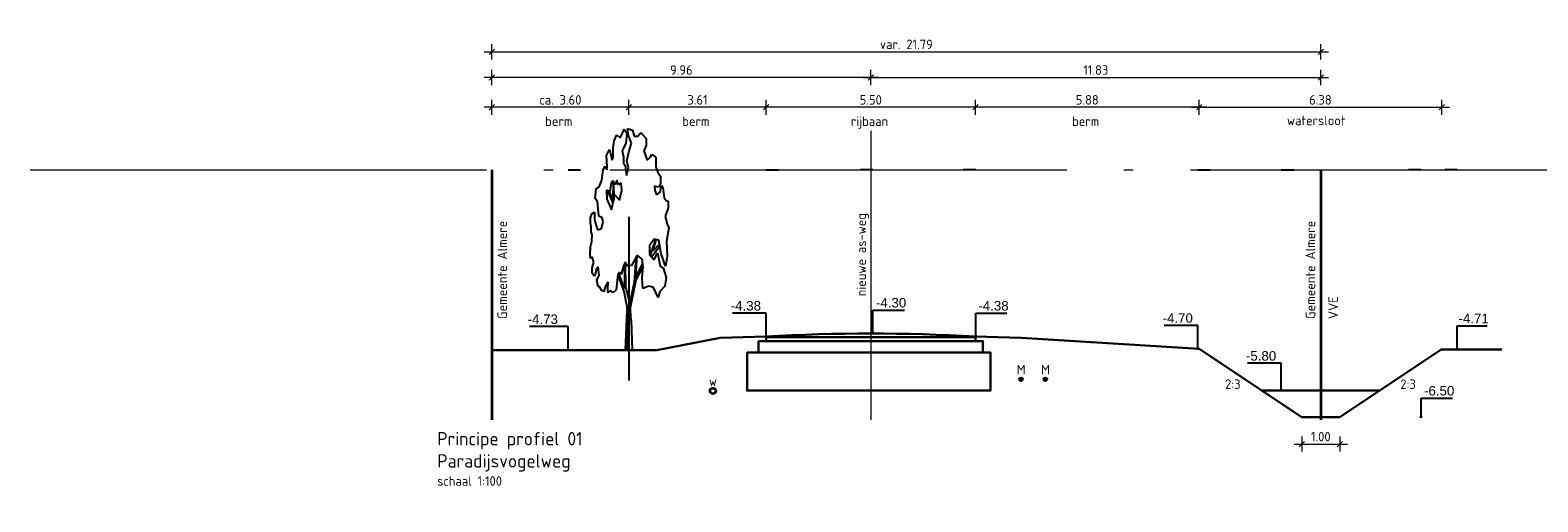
# Model space of a CAD drawing. Header units: metres. Extents: x 149090 to 161988, y 479090 to 487021.
# Tile 43 of 72: x 159003 to 159043, y 484428 to 484440. Entities that reach past the tile are written whole.
import ezdxf

# ---------------------------------------------------------------- set-up
doc = ezdxf.new("R2010")
doc.units = ezdxf.units.M
doc.linetypes.add('AL-NAP_LIJN', pattern=[15.25, 12, -1.5, 0.25, -1.5])
doc.linetypes.add('AM-AS', pattern=[16, 10, -2, 2, -2])
doc.layers.get('0').update_dxf_attribs({"lineweight": 25})
doc.layers.get('Defpoints').update_dxf_attribs({"color": 211, "lineweight": 25})
for name, color, linetype, lineweight in [('N-WE-AM-AS_WEG_GEBIEDSONTSLUITINGSWEG-G', 10, 'AM-AS', 18), ('N-WE-KG-GRENS_PERCEEL-G', 150, 'KG-PERCEEL', 35), ('N-WE-VH-KANTVERHARDING-G', 7, 'Continuous', 30), ('X-XX-AL-M', 7, 'Continuous', 18), ('X-XX-AL-NAP-G', 7, 'AL-NAP_LIJN', 18), ('X-XX-AL-PROFIEL-B-G', 7, 'Continuous', 25), ('X-XX-AL-PROFIEL-N-G', 7, 'Continuous', 35), ('X-XX-AL-T25', 7, 'Continuous', 25), ('X-XX-AL-T35', 7, 'Continuous', 35)]:
    doc.layers.add(name, color=color, linetype=linetype, lineweight=lineweight)
doc.layers.add('N-XX-GW-WATERGANG_WATERLIJN-GD', color=150, linetype='AL-WATERLIJN', lineweight=30, true_color=0x007fff)
doc.styles.add('Civitas Arial', font='arial.ttf')
doc.styles.add('NLCS-ISO-M100-T25', font='NLCS-ISO.ttf')
doc.styles.add('NLCS-ISO-M100-T35', font='NLCS-ISO.ttf')
doc.styles.get("Standard").update_dxf_attribs({"font": 'NLCS-ISO.ttf'})
doc.linetypes.add('AL-WATERLIJN', pattern='A,20,[32,NLCS.shx,S=1.5,R=0,X=0,Y=0],20', length=40)
doc.linetypes.add('KG-PERCEEL', pattern='A,5.5,-2,["P",Standard,S=1.8,R=0,X=-0.5,Y=-0.9],-2,5.5,-2,[5,NLCS.shx,S=0.75,R=0,X=0,Y=0],-2', length=19)
doc.dimstyles.new('Civitas 100 25', dxfattribs={"dimscale": 0.1, "dimtxt": 2.5, "dimasz": 1, "dimexe": 0.18, "dimexo": 0.0625, "dimgap": 1, "dimtad": 1, "dimzin": 0, "dimdsep": 46, "dimtxsty": 'Civitas Arial', "dimblk": 'Civitas-pijlmaat', "dimcen": 0, "dimse1": 1, "dimse2": 1, "dimadec": 0, "dimazin": 0, "dimtfac": 1, "dimtix": 1, "dimtmove": 0, "dimatfit": 0, "dimfxl": 1, "dimtolj": 1, "dimtzin": 0, "dimarcsym": 1})
doc.dimstyles.new('NLCS-M100-T25-SCHRAP-X_L2_H1', dxfattribs={"dimscale": 0.1, "dimtxt": 2.5, "dimasz": 1.4, "dimexe": 2, "dimexo": 2, "dimgap": 0.7, "dimtad": 1, "dimzin": 0, "dimdsep": 46, "dimtxsty": 'NLCS-ISO-M100-T25', "dimblk": 'OBLIQUE', "dimcen": 0, "dimdle": 2, "dimclrd": 256, "dimclre": 256, "dimclrt": 256, "dimadec": 1, "dimazin": 0, "dimtfac": 1, "dimtofl": 0, "dimtmove": 1, "dimatfit": 0, "dimldrblk": 'OBLIQUE', "dimfxl": 2, "dimfxlon": 1, "dimtfill": 1, "dimtfillclr": 254, "dimtolj": 1, "dimtzin": 0, "dimlwd": 18, "dimlwe": 18, "dimarcsym": 0})

# ---------------------------------------------------------------- blocks, each defined once
blk = doc.blocks.new('_Oblique')
at = {"color": 0, "linetype": 'ByBlock', "lineweight": -2}
blk.add_line((-0.5, -0.5), (0.5, 0.5), dxfattribs=at)
blk = doc.blocks.new('*D348')
at = {"layer": 'Defpoints', "color": 0, "transparency": 16777216}
for p in [(159015.419, 484438.987), (159015.419, 484432.209), (159025.379, 484432.209)]:
    blk.add_point(p, dxfattribs=at)
at = {"layer": 'X-XX-AL-M', "linetype": 'Continuous', "lineweight": 18, "transparency": 16777216}
for p, q in [((159025.579, 484438.987), (159015.219, 484438.987)), ((159015.419, 484438.787), (159015.419, 484439.187)), ((159025.379, 484438.787), (159025.379, 484439.187))]:
    blk.add_line(p, q, dxfattribs=at)
at = {"layer": 'X-XX-AL-M', "lineweight": 18, "transparency": 16777216, "xscale": 0.14, "yscale": 0.14, "zscale": 0.14, "rotation": 180}
blk.add_blockref('_Oblique', (159015.419, 484438.987), dxfattribs=at)
at = {"layer": 'X-XX-AL-M', "lineweight": 18, "transparency": 16777216, "xscale": 0.14, "yscale": 0.14, "zscale": 0.14}
blk.add_blockref('_Oblique', (159025.379, 484438.987), dxfattribs=at)
at = {"layer": 'X-XX-AL-M', "transparency": 16777216, "insert": (159020.399, 484439.182), "char_height": 0.25, "attachment_point": 5, "style": 'NLCS-ISO-M100-T25', "bg_fill": 3, "box_fill_scale": 1.1, "bg_fill_color": 256, "bg_fill_true_color": 13158600, "bg_fill_transparency": 0}
blk.add_mtext('\\A1;9.96', dxfattribs=at)
blk = doc.blocks.new('*D349')
at = {"layer": 'Defpoints', "color": 0, "transparency": 16777216}
for p in [(159037.209, 484439.662), (159015.419, 484436.559), (159037.209, 484436.559)]:
    blk.add_point(p, dxfattribs=at)
at = {"layer": 'X-XX-AL-M', "linetype": 'Continuous', "lineweight": 18, "transparency": 16777216}
for p, q in [((159015.219, 484439.662), (159037.409, 484439.662)), ((159015.419, 484439.462), (159015.419, 484439.862)), ((159037.209, 484439.462), (159037.209, 484439.862))]:
    blk.add_line(p, q, dxfattribs=at)
at = {"layer": 'X-XX-AL-M', "lineweight": 18, "transparency": 16777216, "xscale": 0.14, "yscale": 0.14, "zscale": 0.14, "rotation": 180}
blk.add_blockref('_Oblique', (159015.419, 484439.662), dxfattribs=at)
at = {"layer": 'X-XX-AL-M', "lineweight": 18, "transparency": 16777216, "xscale": 0.14, "yscale": 0.14, "zscale": 0.14}
blk.add_blockref('_Oblique', (159037.209, 484439.662), dxfattribs=at)
at = {"layer": 'X-XX-AL-M', "transparency": 16777216, "insert": (159026.314, 484439.857), "char_height": 0.25, "attachment_point": 5, "style": 'NLCS-ISO-M100-T25', "bg_fill": 3, "box_fill_scale": 1.1, "bg_fill_color": 256, "bg_fill_true_color": 13158600, "bg_fill_transparency": 0}
blk.add_mtext('\\A1;var. 21.79 ', dxfattribs=at)
blk = doc.blocks.new('*D350')
at = {"layer": 'Defpoints', "color": 0, "transparency": 16777216}
for p in [(159037.209, 484438.987), (159025.379, 484436.559), (159037.209, 484436.559)]:
    blk.add_point(p, dxfattribs=at)
at = {"layer": 'X-XX-AL-M', "linetype": 'Continuous', "lineweight": 18, "transparency": 16777216}
for p, q in [((159025.179, 484438.987), (159037.409, 484438.987)), ((159025.379, 484438.787), (159025.379, 484439.187)), ((159037.209, 484438.787), (159037.209, 484439.187))]:
    blk.add_line(p, q, dxfattribs=at)
at = {"layer": 'X-XX-AL-M', "lineweight": 18, "transparency": 16777216, "xscale": 0.14, "yscale": 0.14, "zscale": 0.14, "rotation": 180}
blk.add_blockref('_Oblique', (159025.379, 484438.987), dxfattribs=at)
at = {"layer": 'X-XX-AL-M', "lineweight": 18, "transparency": 16777216, "xscale": 0.14, "yscale": 0.14, "zscale": 0.14}
blk.add_blockref('_Oblique', (159037.209, 484438.987), dxfattribs=at)
at = {"layer": 'X-XX-AL-M', "transparency": 16777216, "insert": (159031.294, 484439.182), "char_height": 0.25, "attachment_point": 5, "style": 'NLCS-ISO-M100-T25', "bg_fill": 3, "box_fill_scale": 1.1, "bg_fill_color": 256, "bg_fill_true_color": 13158600, "bg_fill_transparency": 0}
blk.add_mtext('\\A1;11.83', dxfattribs=at)
blk = doc.blocks.new('SGR-BOOM_S01_P_ZIJ-D')
at = {"color": 0, "linetype": 'ByBlock'}
for p, q in [((-1.709, 13.742), (-1.35, 14.128)), ((-1.35, 14.128), (-0.909, 13.935)), ((-0.909, 13.935), (-0.605, 14.244)), ((-0.605, 14.244), (-0.384, 14.515)), ((-0.384, 14.515), (-0.053, 14.244)), ((-0.053, 14.244), (-0.191, 13.587)), ((0.057, 14.554), (0.692, 14.438)), ((0.168, 14.09), (0.057, 14.554)), ((0.582, 13.587), (0.168, 14.09)), ((0.692, 14.438), (0.913, 14.051)), ((0.913, 14.051), (1.382, 14.051)), ((1.382, 14.051), (1.796, 14.283)), ((1.796, 14.283), (2.486, 13.896)), ((2.486, 13.896), (2.486, 13.432)), ((-2.73, 12.775), (-2.316, 13.162)), ((-2.316, 13.162), (-2.123, 12.736)), ((-1.847, 13.278), (-1.709, 13.742)), ((-1.847, 12.62), (-1.847, 13.278)), ((-0.191, 13.587), (-0.66, 13.084)), ((-0.66, 13.084), (-0.467, 12.698)), ((-0.025, 12.427), (0.251, 13.084)), ((0.251, 13.084), (0.582, 13.587)), ((2.486, 13.432), (2.21, 13.084)), ((2.21, 13.084), (2.624, 12.466)), ((-3.144, 11.847), (-2.896, 12.079)), ((-2.896, 12.079), (-2.675, 11.847)), ((-2.62, 12.002), (-2.73, 12.775)), ((-2.675, 11.847), (-2.62, 12.002)), ((-2.123, 12.736), (-2.013, 12.466)), ((-2.013, 12.466), (-1.847, 12.62)), ((-0.467, 12.698), (-0.467, 12.272)), ((-0.467, 12.272), (-0.246, 12.118)), ((-0.246, 12.118), (-0.081, 11.46)), ((-0.081, 11.46), (0.168, 11.963)), ((0.168, 11.963), (-0.025, 12.427)), ((2.624, 12.466), (3.011, 12.659)), ((3.011, 12.659), (3.259, 12.852)), ((3.259, 12.852), (3.783, 12.659)), ((3.783, 12.659), (3.783, 12.04)), ((3.783, 12.04), (4.032, 11.654)), ((-3.669, 10.725), (-3.31, 11.151)), ((-3.31, 11.151), (-3.144, 11.847)), ((-2.123, 10.996), (-2.261, 10.416)), ((-1.875, 11.112), (-2.123, 10.996)), ((-1.571, 10.841), (-1.875, 11.112)), ((-1.844, 11.085), (-1.875, 9.913)), ((-1.731, 9.898), (-1.764, 10.996)), ((-1.35, 11.151), (-1.571, 10.841)), ((-1.129, 10.841), (-1.35, 11.151)), ((-0.798, 10.957), (-1.129, 10.841)), ((-0.715, 10.493), (-0.798, 10.957)), ((4.032, 11.654), (4.363, 11.422)), ((4.391, 10.919), (4.142, 10.687)), ((4.363, 11.422), (4.391, 10.919)), ((-4.193, 9.952), (-4.055, 10.609)), ((-3.917, 9.759), (-4.193, 9.952)), ((-4.055, 10.609), (-3.669, 10.725)), ((-2.703, 10.493), (-2.675, 9.913)), ((-2.261, 10.416), (-2.703, 10.493)), ((-2.675, 9.913), (-2.068, 9.217)), ((-1.848, 9.655), (-2.554, 10.467)), ((-1.875, 9.913), (-2.36, 10.433)), ((-1.737, 9.875), (-1.654, 10.223)), ((-1.654, 10.223), (-0.991, 9.836)), ((-0.991, 9.836), (-0.715, 10.493)), ((3.59, 10.764), (3.645, 10.493)), ((4.142, 10.687), (3.59, 10.764)), ((3.645, 10.493), (3.839, 10.184)), ((3.839, 10.184), (4.335, 10.377)), ((4.335, 10.377), (4.501, 10.803)), ((4.501, 10.803), (4.667, 10.648)), ((4.667, 10.648), (4.883, 10.004)), ((4.883, 10.004), (5.104, 9.811)), ((-4.828, 8.676), (-4.635, 8.947)), ((-4.635, 8.947), (-4.304, 9.063)), ((-4.304, 9.063), (-4.276, 8.56)), ((-3.724, 8.792), (-3.917, 9.759)), ((-2.068, 9.217), (-1.737, 9.875)), ((5.38, 9.347), (4.993, 8.767)), ((5.104, 9.811), (5.407, 9.772)), ((5.407, 9.772), (5.38, 9.347)), ((-4.828, 8.328), (-4.828, 8.676)), ((-4.718, 8.096), (-4.828, 8.328)), ((-4.745, 7.748), (-4.718, 8.096)), ((-4.276, 8.56), (-3.917, 7.903)), ((-3.917, 7.903), (-3.365, 7.98)), ((-3.282, 8.676), (-3.724, 8.792)), ((-3.365, 7.98), (-3.144, 8.444)), ((-3.144, 8.444), (-3.282, 8.676)), ((4.993, 8.767), (5.269, 8.264)), ((5.462, 8.032), (5.157, 7.141)), ((5.269, 8.264), (5.462, 8.032)), ((-4.828, 6.781), (-4.635, 7.129)), ((-4.58, 7.593), (-4.745, 7.748)), ((-4.635, 7.129), (-4.58, 7.593)), ((3.563, 7.284), (2.955, 6.858)), ((3.713, 7.265), (3.025, 6.223)), ((3.397, 6.51), (3.81, 7.252)), ((3.397, 6.51), (4.26, 6.943)), ((4.17, 7.206), (3.563, 7.284)), ((4.473, 6.317), (4.17, 7.206)), ((5.157, 7.141), (5.274, 6.162)), ((-4.883, 6.24), (-4.828, 6.781)), ((-4.828, 6.008), (-4.883, 6.24)), ((-4.607, 6.124), (-4.828, 6.008)), ((-4.386, 5.776), (-4.607, 6.124)), ((1.299, 6.24), (0.554, 5.544)), ((1.124, 6.076), (0.941, 4.461)), ((1.134, 4.77), (1.299, 6.24)), ((1.989, 5.969), (1.299, 6.24)), ((2.1, 5.466), (1.989, 5.969)), ((2.955, 6.858), (2.928, 6.278)), ((2.928, 6.278), (3.535, 5.93)), ((3.184, 6.131), (4.308, 6.82)), ((3.535, 5.93), (3.977, 6.394)), ((3.977, 6.394), (4.335, 5.505)), ((5.025, 5.505), (4.473, 6.317)), ((5.274, 6.162), (5.025, 5.505)), ((-4.58, 5.389), (-4.386, 5.776)), ((-4.58, 5.041), (-4.58, 5.389)), ((-4.331, 4.848), (-4.58, 5.041)), ((-4.193, 4.964), (-4.331, 4.848)), ((-4.028, 5.35), (-4.193, 4.964)), ((-3.807, 5.466), (-4.028, 5.35)), ((-3.669, 4.886), (-3.807, 5.466)), ((-1.24, 4.964), (-1.433, 3.958)), ((-0.964, 5.118), (-1.24, 4.964)), ((-0.357, 4.036), (-1.102, 5.041)), ((-0.771, 4.964), (-0.964, 5.118)), ((-0.467, 5.505), (-0.771, 4.964)), ((-0.246, 5.776), (-0.467, 5.505)), ((-0.357, 5.621), (-0.357, 4.036)), ((0.057, 5.505), (-0.246, 5.776)), ((-0.163, 4.152), (-0.219, 5.737)), ((0.554, 5.544), (0.057, 5.505)), ((1.134, 4.77), (2.045, 5.698)), ((1.161, 4.616), (2.1, 5.466)), ((1.962, 4.732), (2.1, 5.466)), ((4.335, 5.505), (4.722, 5.389)), ((4.722, 5.389), (5.108, 4.77)), ((-3.972, 4.616), (-3.669, 4.886)), ((-3.807, 4.152), (-3.972, 4.616)), ((-3.586, 4.152), (-3.807, 4.152)), ((-3.393, 3.92), (-3.586, 4.152)), ((-2.896, 4.152), (-3.062, 3.842)), ((-2.509, 4.461), (-2.896, 4.152)), ((-2.537, 3.958), (-2.509, 4.461)), ((-0.384, 3.842), (-1.185, 4.925)), ((0.333, 3.069), (-0.163, 4.152)), ((0.941, 4.461), (0.333, 3.069)), ((0.454, 2.801), (1.161, 4.616)), ((2.072, 4.036), (1.962, 4.732)), ((2.845, 4.19), (2.072, 4.036)), ((3.452, 4.113), (2.845, 4.19)), ((4.059, 3.455), (3.452, 4.113)), ((4.943, 4.19), (4.308, 3.842)), ((5.108, 4.77), (4.943, 4.19)), ((-3.062, 3.842), (-3.393, 3.92)), ((-2.482, 3.765), (-2.537, 3.958)), ((-2.178, 3.92), (-2.482, 3.765)), ((-1.875, 3.765), (-2.178, 3.92)), ((-1.433, 3.958), (-1.875, 3.765)), ((-0.095, 3.034), (-0.384, 3.842)), ((-0.095, 3.034), (0.056, 2.304)), ((0.459, 2.586), (0.446, 3.078)), ((4.308, 3.842), (4.059, 3.455)), ((-0.2, 0), (0.002, 2.564)), ((0.056, 2.304), (0, 0)), ((0.522, 1.947), (0.459, 2.586)), ((0.522, 1.947), (0.635, 0))]:
    blk.add_line(p, q, dxfattribs=at)
blk.add_line((-0.2, 0), (0.635, 0))
blk = doc.blocks.new('*D351')
at = {"layer": 'Defpoints', "color": 0, "transparency": 16777216}
for p in [(159040.389, 484438.203), (159034.012, 484431.857), (159040.389, 484431.842)]:
    blk.add_point(p, dxfattribs=at)
at = {"layer": 'X-XX-AL-M', "linetype": 'Continuous', "lineweight": 18, "transparency": 16777216}
for p, q in [((159033.812, 484438.203), (159040.589, 484438.203)), ((159034.012, 484438.003), (159034.012, 484438.403)), ((159040.389, 484438.003), (159040.389, 484438.403))]:
    blk.add_line(p, q, dxfattribs=at)
at = {"layer": 'X-XX-AL-M', "lineweight": 18, "transparency": 16777216, "xscale": 0.14, "yscale": 0.14, "zscale": 0.14, "rotation": 180}
blk.add_blockref('_Oblique', (159034.012, 484438.203), dxfattribs=at)
at = {"layer": 'X-XX-AL-M', "lineweight": 18, "transparency": 16777216, "xscale": 0.14, "yscale": 0.14, "zscale": 0.14}
blk.add_blockref('_Oblique', (159040.389, 484438.203), dxfattribs=at)
at = {"layer": 'X-XX-AL-M', "transparency": 16777216, "insert": (159037.2, 484438.398), "char_height": 0.25, "attachment_point": 5, "style": 'NLCS-ISO-M100-T25', "bg_fill": 3, "box_fill_scale": 1.1, "bg_fill_color": 256, "bg_fill_true_color": 13158600, "bg_fill_transparency": 0}
blk.add_mtext('\\A1;6.38', dxfattribs=at)
blk = doc.blocks.new('*U342')
for points in [[(0, 0), (5.5, 0), (5.5, -0.1), (0, -0.1)], [(-0.2, -0.1), (5.7, -0.1), (5.7, -0.4), (-0.2, -0.4)], [(-0.5, -0.4), (5.9, -0.4), (5.9, -1.4), (-0.5, -1.4)]]:
    blk.add_lwpolyline(points, close=True)
blk = doc.blocks.new('*D344')
at = {"layer": 'Defpoints', "color": 0, "transparency": 16777216}
for p in [(159028.129, 484438.203), (159028.129, 484432.179), (159034.012, 484431.857)]:
    blk.add_point(p, dxfattribs=at)
at = {"layer": 'X-XX-AL-M', "linetype": 'Continuous', "lineweight": 18, "transparency": 16777216}
for p, q in [((159034.212, 484438.203), (159027.929, 484438.203)), ((159028.129, 484438.003), (159028.129, 484438.403)), ((159034.012, 484438.003), (159034.012, 484438.403))]:
    blk.add_line(p, q, dxfattribs=at)
at = {"layer": 'X-XX-AL-M', "lineweight": 18, "transparency": 16777216, "xscale": 0.14, "yscale": 0.14, "zscale": 0.14, "rotation": 180}
blk.add_blockref('_Oblique', (159028.129, 484438.203), dxfattribs=at)
at = {"layer": 'X-XX-AL-M', "lineweight": 18, "transparency": 16777216, "xscale": 0.14, "yscale": 0.14, "zscale": 0.14}
blk.add_blockref('_Oblique', (159034.012, 484438.203), dxfattribs=at)
at = {"layer": 'X-XX-AL-M', "transparency": 16777216, "insert": (159031.07, 484438.398), "char_height": 0.25, "attachment_point": 5, "style": 'NLCS-ISO-M100-T25', "bg_fill": 3, "box_fill_scale": 1.1, "bg_fill_color": 256, "bg_fill_true_color": 13158600, "bg_fill_transparency": 0}
blk.add_mtext('\\A1;5.88', dxfattribs=at)
blk = doc.blocks.new('*D345')
at = {"layer": 'Defpoints', "color": 0, "transparency": 16777216}
for p in [(159022.629, 484438.203), (159022.629, 484432.179), (159028.129, 484432.179)]:
    blk.add_point(p, dxfattribs=at)
at = {"layer": 'X-XX-AL-M', "linetype": 'Continuous', "lineweight": 18, "transparency": 16777216}
for p, q in [((159028.329, 484438.203), (159022.429, 484438.203)), ((159022.629, 484438.003), (159022.629, 484438.403)), ((159028.129, 484438.003), (159028.129, 484438.403))]:
    blk.add_line(p, q, dxfattribs=at)
at = {"layer": 'X-XX-AL-M', "lineweight": 18, "transparency": 16777216, "xscale": 0.14, "yscale": 0.14, "zscale": 0.14, "rotation": 180}
blk.add_blockref('_Oblique', (159022.629, 484438.203), dxfattribs=at)
at = {"layer": 'X-XX-AL-M', "lineweight": 18, "transparency": 16777216, "xscale": 0.14, "yscale": 0.14, "zscale": 0.14}
blk.add_blockref('_Oblique', (159028.129, 484438.203), dxfattribs=at)
at = {"layer": 'X-XX-AL-M', "transparency": 16777216, "insert": (159025.379, 484438.398), "char_height": 0.25, "attachment_point": 5, "style": 'NLCS-ISO-M100-T25', "bg_fill": 3, "box_fill_scale": 1.1, "bg_fill_color": 256, "bg_fill_true_color": 13158600, "bg_fill_transparency": 0}
blk.add_mtext('\\A1;5.50', dxfattribs=at)
blk = doc.blocks.new('*D346')
at = {"layer": 'Defpoints', "color": 0, "transparency": 16777216}
for p in [(159019.019, 484438.203), (159019.019, 484435.326), (159022.629, 484432.179)]:
    blk.add_point(p, dxfattribs=at)
at = {"layer": 'X-XX-AL-M', "linetype": 'Continuous', "lineweight": 18, "transparency": 16777216}
for p, q in [((159022.829, 484438.203), (159018.819, 484438.203)), ((159019.019, 484438.003), (159019.019, 484438.403)), ((159022.629, 484438.003), (159022.629, 484438.403))]:
    blk.add_line(p, q, dxfattribs=at)
at = {"layer": 'X-XX-AL-M', "lineweight": 18, "transparency": 16777216, "xscale": 0.14, "yscale": 0.14, "zscale": 0.14, "rotation": 180}
blk.add_blockref('_Oblique', (159019.019, 484438.203), dxfattribs=at)
at = {"layer": 'X-XX-AL-M', "lineweight": 18, "transparency": 16777216, "xscale": 0.14, "yscale": 0.14, "zscale": 0.14}
blk.add_blockref('_Oblique', (159022.629, 484438.203), dxfattribs=at)
at = {"layer": 'X-XX-AL-M', "transparency": 16777216, "insert": (159020.824, 484438.398), "char_height": 0.25, "attachment_point": 5, "style": 'NLCS-ISO-M100-T25', "bg_fill": 3, "box_fill_scale": 1.1, "bg_fill_color": 256, "bg_fill_true_color": 13158600, "bg_fill_transparency": 0}
blk.add_mtext('\\A1;3.61', dxfattribs=at)
blk = doc.blocks.new('*D347')
at = {"layer": 'Defpoints', "color": 0, "transparency": 16777216}
for p in [(159015.419, 484438.203), (159015.419, 484436.559), (159019.019, 484435.326)]:
    blk.add_point(p, dxfattribs=at)
at = {"layer": 'X-XX-AL-M', "linetype": 'Continuous', "lineweight": 18, "transparency": 16777216}
for p, q in [((159019.219, 484438.203), (159015.219, 484438.203)), ((159015.419, 484438.003), (159015.419, 484438.403)), ((159019.019, 484438.003), (159019.019, 484438.403))]:
    blk.add_line(p, q, dxfattribs=at)
at = {"layer": 'X-XX-AL-M', "lineweight": 18, "transparency": 16777216, "xscale": 0.14, "yscale": 0.14, "zscale": 0.14, "rotation": 180}
blk.add_blockref('_Oblique', (159015.419, 484438.203), dxfattribs=at)
at = {"layer": 'X-XX-AL-M', "lineweight": 18, "transparency": 16777216, "xscale": 0.14, "yscale": 0.14, "zscale": 0.14}
blk.add_blockref('_Oblique', (159019.019, 484438.203), dxfattribs=at)
at = {"layer": 'X-XX-AL-M', "transparency": 16777216, "insert": (159017.219, 484438.398), "char_height": 0.25, "attachment_point": 5, "style": 'NLCS-ISO-M100-T25', "bg_fill": 3, "box_fill_scale": 1.1, "bg_fill_color": 256, "bg_fill_true_color": 13158600, "bg_fill_transparency": 0}
blk.add_mtext('\\A1;ca. 3.60', dxfattribs=at)
blk = doc.blocks.new('*D337')
at = {"layer": 'Defpoints', "color": 0, "transparency": 16777216}
for p in [(0.033, 0), (-0.008, -3.721), (0.033, -4.3)]:
    blk.add_point(p, dxfattribs=at)
at = {"color": 0, "transparency": 16777216, "insert": (0.477, -3.493), "char_height": 0.25, "attachment_point": 5, "style": 'Civitas Arial'}
blk.add_mtext('\\A1;-4.30 ', dxfattribs=at)
blk = doc.blocks.new('Civitas-pijlmaat')
blk.add_line((0, 0.52), (0, -0.52))
blk.add_solid([(0, 0), (-1.5, 0.34), (-1.5, -0.34)])
blk = doc.blocks.new('*D339')
at = {"layer": 'Defpoints', "color": 0, "transparency": 16777216}
for p in [(0.033, 0), (-0.017, -3.801), (0.033, -4.38)]:
    blk.add_point(p, dxfattribs=at)
at = {"color": 0, "transparency": 16777216, "insert": (0.468, -3.573), "char_height": 0.25, "attachment_point": 5, "style": 'Civitas Arial'}
blk.add_mtext('\\A1;-4.38 ', dxfattribs=at)
blk = doc.blocks.new('*D341')
at = {"layer": 'Defpoints', "color": 0, "transparency": 16777216}
for p in [(-0.033, 0), (-0.048, -3.801), (-0.033, -4.38)]:
    blk.add_point(p, dxfattribs=at)
at = {"color": 0, "transparency": 16777216, "insert": (-0.532, -3.573), "char_height": 0.25, "attachment_point": 5, "style": 'Civitas Arial'}
blk.add_mtext('\\A1;-4.38 ', dxfattribs=at)
blk = doc.blocks.new('*D331')
at = {"layer": 'Defpoints', "color": 0, "transparency": 16777216}
for p in [(-0.033, 0), (-0.181, -4.155), (-0.033, -4.734)]:
    blk.add_point(p, dxfattribs=at)
at = {"color": 0, "transparency": 16777216, "insert": (-0.666, -3.927), "char_height": 0.25, "attachment_point": 5, "style": 'Civitas Arial'}
blk.add_mtext('\\A1;-4.73 ', dxfattribs=at)
blk = doc.blocks.new('*D333')
at = {"layer": 'Defpoints', "color": 0, "transparency": 16777216}
for p in [(0.033, 0), (-0.008, -6.035), (0.033, -6.5)]:
    blk.add_point(p, dxfattribs=at)
at = {"color": 0, "transparency": 16777216, "insert": (0.477, -5.807), "char_height": 0.25, "attachment_point": 5, "style": 'Civitas Arial'}
blk.add_mtext('\\A1;-6.50 ', dxfattribs=at)
blk = doc.blocks.new('*D335')
at = {"layer": 'Defpoints', "color": 0, "transparency": 16777216}
for p in [(0.033, 0), (-0.028, -4.132), (0.033, -4.713)]:
    blk.add_point(p, dxfattribs=at)
at = {"color": 0, "transparency": 16777216, "insert": (0.433, -3.906), "char_height": 0.25, "attachment_point": 5, "style": 'Civitas Arial'}
blk.add_mtext('\\A1;-4.71 ', dxfattribs=at)
blk = doc.blocks.new('*D343')
at = {"layer": 'Defpoints', "color": 0, "transparency": 16777216}
for p in [(159036.709, 484430.059), (159037.709, 484430.059)]:
    blk.add_point(p, dxfattribs=at)
at = {"layer": 'X-XX-AL-M', "linetype": 'Continuous', "lineweight": 18, "transparency": 16777216}
for p, q in [((159036.509, 484429.354), (159037.909, 484429.354)), ((159036.709, 484429.554), (159036.709, 484429.154)), ((159037.709, 484429.554), (159037.709, 484429.154))]:
    blk.add_line(p, q, dxfattribs=at)
at = {"layer": 'X-XX-AL-M', "lineweight": 18, "transparency": 16777216, "xscale": 0.14, "yscale": 0.14, "zscale": 0.14, "rotation": 180}
blk.add_blockref('_Oblique', (159036.709, 484429.354), dxfattribs=at)
at = {"layer": 'X-XX-AL-M', "lineweight": 18, "transparency": 16777216, "xscale": 0.14, "yscale": 0.14, "zscale": 0.14}
blk.add_blockref('_Oblique', (159037.709, 484429.354), dxfattribs=at)
at = {"layer": 'X-XX-AL-M', "transparency": 16777216, "insert": (159037.209, 484429.549), "char_height": 0.25, "attachment_point": 5, "style": 'NLCS-ISO-M100-T25', "bg_fill": 3, "box_fill_scale": 1.1, "bg_fill_color": 256, "bg_fill_true_color": 13158600, "bg_fill_transparency": 0}
blk.add_mtext('\\A1;1.00', dxfattribs=at)
at = {"layer": 'Defpoints', "color": 0, "transparency": 16777216}
blk.add_point((159037.709, 484429.354), dxfattribs=at)
blk = doc.blocks.new('*D329')
at = {"layer": 'Defpoints', "color": 0, "transparency": 16777216}
for p in [(-0.033, 0), (-0.048, -4.123), (-0.033, -4.702)]:
    blk.add_point(p, dxfattribs=at)
at = {"color": 0, "transparency": 16777216, "insert": (-0.532, -3.895), "char_height": 0.25, "attachment_point": 5, "style": 'Civitas Arial'}
blk.add_mtext('\\A1;-4.70 ', dxfattribs=at)
blk = doc.blocks.new('*D418')
at = {"layer": 'Defpoints', "color": 0, "transparency": 16777216}
for p in [(-0.033, 0), (-0.048, -5.118), (-0.033, -5.8)]:
    blk.add_point(p, dxfattribs=at)
at = {"color": 0, "transparency": 16777216, "insert": (-0.532, -4.89), "char_height": 0.25, "attachment_point": 5, "style": 'Civitas Arial'}
blk.add_mtext('\\A1;-5.80 ', dxfattribs=at)
blk = doc.blocks.new('*U336')
blk.add_line((0.033, -4.3), (-0.028, -4.3))
at = {"layer": 'Defpoints', "color": 6}
blk.add_line((0, 0), (-0.325, 0), dxfattribs=at)
dim = blk.add_ordinate_dim(feature_location=(0.033, -4.3), offset=(-0.04, 0.579), dtype=0, origin=(0.033, 0), text='-<> ', dimstyle='Civitas 100 25')
dim.commit()
dim.dimension.update_dxf_attribs({"geometry": '*D337', "text_midpoint": (0.477, -3.493)})
blk.add_leader([(0, -4.3), (0, -3.685), (0.829, -3.685)], dimstyle='Civitas 100 25')
blk = doc.blocks.new('*U338')
blk.add_line((0.033, -4.38), (-0.028, -4.38))
at = {"layer": 'Defpoints', "color": 6}
blk.add_line((0, 0), (-0.325, 0), dxfattribs=at)
dim = blk.add_ordinate_dim(feature_location=(0.033, -4.38), offset=(-0.05, 0.579), dtype=0, origin=(0.033, 0), text='-<> ', dimstyle='Civitas 100 25')
dim.commit()
dim.dimension.update_dxf_attribs({"geometry": '*D339', "text_midpoint": (0.468, -3.573)})
blk.add_leader([(0, -4.38), (0, -3.765), (0.82, -3.765)], dimstyle='Civitas 100 25')
blk = doc.blocks.new('*U340')
blk.add_line((-0.033, -4.38), (0.028, -4.38))
at = {"layer": 'Defpoints', "color": 6}
blk.add_line((0, 0), (0.325, 0), dxfattribs=at)
dim = blk.add_ordinate_dim(feature_location=(-0.033, -4.38), offset=(-0.015, 0.579), dtype=0, origin=(-0.033, 0), text='-<> ', dimstyle='Civitas 100 25')
dim.commit()
dim.dimension.update_dxf_attribs({"geometry": '*D341', "text_midpoint": (-0.532, -3.573)})
blk.add_leader([(0, -4.38), (0, -3.765), (-0.885, -3.765)], dimstyle='Civitas 100 25')
blk = doc.blocks.new('*U330')
blk.add_line((-0.033, -4.734), (0.028, -4.734))
at = {"layer": 'Defpoints', "color": 6}
blk.add_line((0, 0), (0.325, 0), dxfattribs=at)
dim = blk.add_ordinate_dim(feature_location=(-0.033, -4.734), offset=(-0.148, 0.579), dtype=0, origin=(-0.033, 0), text='-<> ', dimstyle='Civitas 100 25')
dim.commit()
dim.dimension.update_dxf_attribs({"geometry": '*D331', "text_midpoint": (-0.666, -3.927)})
blk.add_leader([(0, -4.734), (0, -4.119), (-1.018, -4.119)], dimstyle='Civitas 100 25')
blk = doc.blocks.new('*U332')
blk.add_line((0.033, -6.5), (-0.028, -6.5))
at = {"layer": 'Defpoints', "color": 6}
blk.add_line((0, 0), (-0.325, 0), dxfattribs=at)
dim = blk.add_ordinate_dim(feature_location=(0.033, -6.5), offset=(-0.04, 0.465), dtype=0, origin=(0.033, 0), text='-<> ', dimstyle='Civitas 100 25')
dim.commit()
dim.dimension.update_dxf_attribs({"geometry": '*D333', "text_midpoint": (0.477, -5.807)})
blk.add_leader([(0, -6.5), (0, -5.999), (0.829, -5.999)], dimstyle='Civitas 100 25')
blk = doc.blocks.new('*U334')
blk.add_line((0.033, -4.713), (-0.028, -4.713))
at = {"layer": 'Defpoints', "color": 6}
blk.add_line((0, 0), (-0.325, 0), dxfattribs=at)
dim = blk.add_ordinate_dim(feature_location=(0.033, -4.713), offset=(-0.06, 0.581), dtype=0, origin=(0.033, 0), text='-<> ', dimstyle='Civitas 100 25')
dim.commit()
dim.dimension.update_dxf_attribs({"geometry": '*D335', "text_midpoint": (0.433, -3.906)})
blk.add_leader([(0, -4.713), (0, -4.098), (0.785, -4.098)], dimstyle='Civitas 100 25')
blk = doc.blocks.new('*U328')
blk.add_line((-0.033, -4.702), (0.028, -4.702))
at = {"layer": 'Defpoints', "color": 6}
blk.add_line((0, 0), (0.325, 0), dxfattribs=at)
dim = blk.add_ordinate_dim(feature_location=(-0.033, -4.702), offset=(-0.016, 0.579), dtype=0, origin=(-0.033, 0), text='-<> ', dimstyle='Civitas 100 25')
dim.commit()
dim.dimension.update_dxf_attribs({"geometry": '*D329', "text_midpoint": (-0.532, -3.895)})
blk.add_leader([(0, -4.702), (0, -4.087), (-0.885, -4.087)], dimstyle='Civitas 100 25')
blk = doc.blocks.new('*U417')
blk.add_line((-0.033, -5.8), (0.028, -5.8))
at = {"layer": 'Defpoints', "color": 6}
blk.add_line((0, 0), (0.325, 0), dxfattribs=at)
dim = blk.add_ordinate_dim(feature_location=(-0.033, -5.8), offset=(-0.016, 0.682), dtype=0, origin=(-0.033, 0), text='-<> ', dimstyle='Civitas 100 25')
dim.commit()
dim.dimension.update_dxf_attribs({"geometry": '*D418', "text_midpoint": (-0.532, -4.89)})
blk.add_leader([(0, -5.8), (0, -5.082), (-0.885, -5.082)], dimstyle='Civitas 100 25')

msp = doc.modelspace()

# ---------------------------------------------------------------- linework, layer by layer
at = {"layer": 'Defpoints'}
msp.add_line((159019.019, 484435.326), (159019.019, 484431.021), dxfattribs=at)
at = {"layer": 'N-WE-AM-AS_WEG_GEBIEDSONTSLUITINGSWEG-G'}
msp.add_line((159025.379, 484437.588), (159025.379, 484429.992), dxfattribs=at)
at = {"layer": 'N-WE-KG-GRENS_PERCEEL-G'}
for p, q in [((159015.419, 484436.559), (159015.419, 484429.992)), ((159037.209, 484436.559), (159037.209, 484429.992))]:
    msp.add_line(p, q, dxfattribs=at)
at = {"layer": 'N-XX-GW-WATERGANG_WATERLIJN-GD', "ltscale": 0.2, "flags": 128}
msp.add_lwpolyline([(159035.659, 484430.759), (159038.759, 484430.759)], dxfattribs=at)
at = {"layer": 'X-XX-AL-NAP-G'}
msp.add_line((159003.28, 484436.559), (159511.076, 484436.559), dxfattribs=at)
at = {"layer": 'X-XX-AL-PROFIEL-N-G', "color": 4, "true_color": 0x00ffff}
for centre in [(159029.329, 484431.058), (159029.969, 484431.058)]:
    msp.add_circle(centre, 0.04, dxfattribs=at)
at = {"layer": 'X-XX-AL-PROFIEL-N-G', "color": 5, "true_color": 0x0000ff}
msp.add_circle((159021.229, 484430.75), 0.075, dxfattribs=at)

# ---------------------------------------------------------------- texts
at = {"layer": 'X-XX-AL-PROFIEL-B-G', "style": 'NLCS-ISO-M100-T25'}
for s, p in [('M', (159029.215, 484431.186)), ('M', (159029.855, 484431.186)), ('w', (159021.122, 484430.88))]:
    msp.add_text(s, height=0.25, dxfattribs=at).set_placement(p)
at = {"layer": 'X-XX-AL-T25', "style": 'NLCS-ISO-M100-T25'}
for p in [(159034.693, 484430.802), (159039.3, 484430.802)]:
    msp.add_text('2:3', height=0.25, dxfattribs=at).set_placement(p)
at = {"layer": 'X-XX-AL-T25', "insert": (159013.98, 484428.507), "char_height": 0.25, "attachment_point": 1, "style": 'NLCS-ISO-M100-T25'}
msp.add_mtext_dynamic_manual_height_columns('schaal 1:100', width=1.87194, gutter_width=1.25, heights=[0], dxfattribs=at)
at = {"layer": 'X-XX-AL-T35', "insert": (159013.98, 484429.67), "char_height": 0.35, "width": 9.70714, "attachment_point": 1, "style": 'NLCS-ISO-M100-T35'}
msp.add_mtext('Principe profiel 01\\PParadijsvogelweg', dxfattribs=at)

# ---------------------------------------------------------------- next in the draw order: dimensions: what is measured, and where the dimension line sits
at = {"layer": 'X-XX-AL-M'}
dim = msp.add_linear_dim(base=(159015.419, 484438.987), p1=(159025.379, 484432.209), p2=(159015.419, 484432.209), dimstyle='NLCS-M100-T25-SCHRAP-X_L2_H1', dxfattribs=at)
dim.commit()
dim.dimension.update_dxf_attribs({"geometry": '*D348', "text_midpoint": (159020.399, 484439.182)})

# ---------------------------------------------------------------- next in the draw order: linework, layer by layer
at = {"layer": 'N-WE-VH-KANTVERHARDING-G', "flags": 128}
msp.add_lwpolyline([(159022.63, 484432.18), (159021.422, 484432.143), (159019.751, 484431.825), (159015.419, 484431.825)], dxfattribs=at)
msp.add_lwpolyline([(159022.629, 484432.179, -0.029091), (159028.129, 484432.179)], format="xyb", dxfattribs=at)

# ---------------------------------------------------------------- next in the draw order: block references
at = {"layer": 'N-WE-VH-KANTVERHARDING-G'}
msp.add_blockref('*U342', (159022.629, 484432.159), dxfattribs=at)

# ---------------------------------------------------------------- next in the draw order: dimensions: what is measured, and where the dimension line sits
at = {"layer": 'X-XX-AL-M'}
dim = msp.add_linear_dim(base=(159037.209, 484439.662), p1=(159015.419, 484436.559), p2=(159037.209, 484436.559), text='var. <> ', dimstyle='NLCS-M100-T25-SCHRAP-X_L2_H1', dxfattribs=at)
dim.commit()
dim.dimension.update_dxf_attribs({"geometry": '*D349', "text_midpoint": (159026.314, 484439.857)})

# ---------------------------------------------------------------- next in the draw order: block references
at = {"layer": 'X-XX-AL-PROFIEL-B-G', "xscale": 0.2, "yscale": 0.4, "zscale": 0.5}
msp.add_blockref('SGR-BOOM_S01_P_ZIJ-D', (159018.975, 484431.825), dxfattribs=at)

# ---------------------------------------------------------------- next in the draw order: dimensions: what is measured, and where the dimension line sits
at = {"layer": 'X-XX-AL-M'}
dim = msp.add_linear_dim(base=(159037.209, 484438.987), p1=(159025.379, 484436.559), p2=(159037.209, 484436.559), dimstyle='NLCS-M100-T25-SCHRAP-X_L2_H1', dxfattribs=at)
dim.commit()
dim.dimension.update_dxf_attribs({"geometry": '*D350', "text_midpoint": (159031.294, 484439.182)})

# ---------------------------------------------------------------- next in the draw order: dimensions: what is measured, and where the dimension line sits
dim = msp.add_linear_dim(base=(159040.389, 484438.203), p1=(159034.012, 484431.857), p2=(159040.389, 484431.842), dimstyle='NLCS-M100-T25-SCHRAP-X_L2_H1', dxfattribs=at)
dim.commit()
dim.dimension.update_dxf_attribs({"geometry": '*D351', "text_midpoint": (159037.2, 484438.398)})

# ---------------------------------------------------------------- next in the draw order: block references
at = {"layer": 'X-XX-AL-PROFIEL-B-G'}
msp.add_blockref('*U334', (159040.794, 484436.559), dxfattribs=at)
at = {"layer": 'X-XX-AL-T25'}
for name, p in [('*U417', (159036.171, 484436.559)), ('*U332', (159039.844, 484436.559))]:
    msp.add_blockref(name, p, dxfattribs=at)

# ---------------------------------------------------------------- next in the draw order: texts
at = {"layer": 'X-XX-AL-M', "style": 'NLCS-ISO-M100-T25'}
msp.add_text('watersloot', height=0.25, dxfattribs=at).set_placement((159036.318, 484437.731))
at = {"layer": 'X-XX-AL-T25', "color": 240, "true_color": 0xed1f24, "style": 'NLCS-ISO-M100-T25'}
for s, p in [('Gemeente Almere', (159037.062, 484432.637)), ('VVE', (159037.659, 484432.637))]:
    msp.add_text(s, height=0.25, rotation=90, dxfattribs=at).set_placement(p)

# ---------------------------------------------------------------- next in the draw order: dimensions: what is measured, and where the dimension line sits
at = {"layer": 'X-XX-AL-M'}
dim = msp.add_linear_dim(base=(159028.129, 484438.203), p1=(159034.012, 484431.857), p2=(159028.129, 484432.179), dimstyle='NLCS-M100-T25-SCHRAP-X_L2_H1', dxfattribs=at)
dim.commit()
dim.dimension.update_dxf_attribs({"geometry": '*D344', "text_midpoint": (159031.07, 484438.398)})

# ---------------------------------------------------------------- next in the draw order: block references
at = {"layer": 'X-XX-AL-T25'}
msp.add_blockref('*U328', (159033.98, 484436.559), dxfattribs=at)

# ---------------------------------------------------------------- next in the draw order: texts
at = {"layer": 'X-XX-AL-T25', "style": 'NLCS-ISO-M100-T25'}
msp.add_text('berm', height=0.25, dxfattribs=at).set_placement((159030.67, 484437.711))

# ---------------------------------------------------------------- next in the draw order: dimensions: what is measured, and where the dimension line sits
at = {"layer": 'X-XX-AL-M'}
dim = msp.add_linear_dim(base=(159022.629, 484438.203), p1=(159028.129, 484432.179), p2=(159022.629, 484432.179), dimstyle='NLCS-M100-T25-SCHRAP-X_L2_H1', dxfattribs=at)
dim.commit()
dim.dimension.update_dxf_attribs({"geometry": '*D345', "text_midpoint": (159025.379, 484438.398)})

# ---------------------------------------------------------------- next in the draw order: linework, layer by layer
at = {"layer": 'N-WE-VH-KANTVERHARDING-G', "flags": 128}
msp.add_lwpolyline([(159028.127, 484432.18), (159029.336, 484432.143), (159034.012, 484431.857), (159036.709, 484430.059), (159037.709, 484430.059), (159040.371, 484431.834), (159041.968, 484431.834)], dxfattribs=at)

# ---------------------------------------------------------------- next in the draw order: block references
at = {"layer": 'X-XX-AL-T25'}
for name, p in [('*U336', (159025.436, 484436.559)), ('*U338', (159028.137, 484436.559))]:
    msp.add_blockref(name, p, dxfattribs=at)

# ---------------------------------------------------------------- next in the draw order: texts
at = {"layer": 'X-XX-AL-T25', "style": 'NLCS-ISO-M100-T25'}
msp.add_text('rijbaan', height=0.25, dxfattribs=at).set_placement((159024.858, 484437.711))
msp.add_text('nieuwe as-weg', height=0.25, rotation=90, dxfattribs=at).set_placement((159025.254, 484433.238))

# ---------------------------------------------------------------- next in the draw order: dimensions: what is measured, and where the dimension line sits
at = {"layer": 'X-XX-AL-M'}
dim = msp.add_linear_dim(base=(159019.019, 484438.203), p1=(159022.629, 484432.179), p2=(159019.019, 484435.326), dimstyle='NLCS-M100-T25-SCHRAP-X_L2_H1', dxfattribs=at)
dim.commit()
dim.dimension.update_dxf_attribs({"geometry": '*D346', "text_midpoint": (159020.824, 484438.398)})

# ---------------------------------------------------------------- next in the draw order: linework, layer by layer
at = {"layer": 'N-WE-VH-KANTVERHARDING-G', "flags": 128}
msp.add_lwpolyline([(159022.629, 484432.179), (159022.629, 484432.059), (159028.129, 484432.059), (159028.129, 484432.179)], dxfattribs=at)

# ---------------------------------------------------------------- next in the draw order: block references
at = {"layer": 'X-XX-AL-T25'}
msp.add_blockref('*U340', (159022.628, 484436.559), dxfattribs=at)

# ---------------------------------------------------------------- next in the draw order: texts
at = {"layer": 'X-XX-AL-T25', "style": 'NLCS-ISO-M100-T25'}
msp.add_text('berm', height=0.25, dxfattribs=at).set_placement((159020.424, 484437.711))

# ---------------------------------------------------------------- next in the draw order: dimensions: what is measured, and where the dimension line sits
at = {"layer": 'X-XX-AL-M'}
dim = msp.add_linear_dim(base=(159015.419, 484438.203), p1=(159019.019, 484435.326), p2=(159015.419, 484436.559), text='ca. <>', dimstyle='NLCS-M100-T25-SCHRAP-X_L2_H1', dxfattribs=at)
dim.commit()
dim.dimension.update_dxf_attribs({"geometry": '*D347', "text_midpoint": (159017.219, 484438.398)})
dim = msp.add_linear_dim(base=(159037.709, 484429.354), p1=(159036.709, 484430.059), p2=(159037.709, 484430.059), dimstyle='NLCS-M100-T25-SCHRAP-X_L2_H1', dxfattribs=at)
dim.commit()
dim.dimension.update_dxf_attribs({"geometry": '*D343', "text_midpoint": (159037.209, 484429.549)})

# ---------------------------------------------------------------- next in the draw order: block references
at = {"layer": 'X-XX-AL-PROFIEL-B-G'}
msp.add_blockref('*U330', (159017.423, 484436.559), dxfattribs=at)

# ---------------------------------------------------------------- next in the draw order: texts
at = {"layer": 'X-XX-AL-T25', "style": 'NLCS-ISO-M100-T25'}
msp.add_text('berm', height=0.25, dxfattribs=at).set_placement((159016.819, 484437.711))
at = {"layer": 'X-XX-AL-T25', "color": 240, "true_color": 0xed1f24, "style": 'NLCS-ISO-M100-T25'}
msp.add_text('Gemeente Almere', height=0.25, rotation=90, dxfattribs=at).set_placement((159015.816, 484432.637))

doc.saveas('drawing.dxf')
